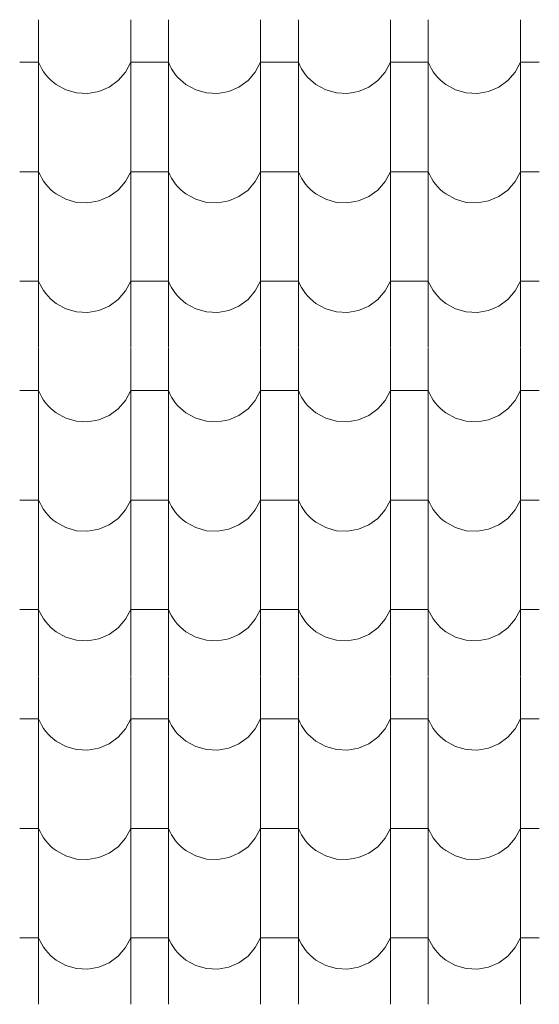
# Model space of a CAD drawing. Header units: millimetres. Extents: x -20699 to 32021, y -4298 to 11971.
# Tile 63 of 74: x -9425 to -8765, y 9107 to 10358. Entities that reach past the tile are written whole.
import ezdxf

# ---------------------------------------------------------------- set-up
doc = ezdxf.new("R2010")
doc.units = ezdxf.units.MM
doc.header["$MEASUREMENT"] = 0
doc.layers.add('A-A_1_Bourané_Výplně - Povrchové', color=7, linetype='Continuous')
doc.layers.add('A-A_1_Konstrukce - střechy a skořepiny', color=7, linetype='Continuous')

# ---------------------------------------------------------------- blocks, each defined once
blk = doc.blocks.new('*X1', base_point=(-21954.7, -8431.5))
at = {"layer": 'A-A_1_Bourané_Výplně - Povrchové', "color": 251, "linetype": 'Continuous', "lineweight": 20, "true_color": 0x6a6a6a}
for p, q in [((-9400.9, 10357.5), (-9400.9, 10219)), ((-9283.9, 10357.5), (-9283.9, 10219)), ((-9235.9, 10357.5), (-9235.9, 10219)), ((-9118.9, 10357.5), (-9118.9, 10219)), ((-9070.9, 10357.5), (-9070.9, 10219)), ((-8953.9, 10357.5), (-8953.9, 10219)), ((-8905.9, 10357.5), (-8905.9, 10219)), ((-8788.9, 10357.5), (-8788.9, 10219)), ((-9400.9, 10303.5), (-9424.9, 10303.5)), ((-9400.9, 10303.5), (-9399, 10299.3)), ((-9399, 10299.3), (-9396.9, 10295.3)), ((-9396.9, 10295.3), (-9394.5, 10291.4)), ((-9290.6, 10291), (-9283.9, 10303.5)), ((-9259.9, 10303.5), (-9283.9, 10303.5)), ((-9235.9, 10303.5), (-9259.9, 10303.5)), ((-9235.9, 10303.5), (-9234, 10299.3)), ((-9234, 10299.3), (-9231.9, 10295.3)), ((-9231.9, 10295.3), (-9229.5, 10291.4)), ((-9125.6, 10291), (-9118.9, 10303.5)), ((-9094.9, 10303.5), (-9118.9, 10303.5)), ((-9070.9, 10303.5), (-9094.9, 10303.5)), ((-9070.9, 10303.5), (-9069, 10299.3)), ((-9069, 10299.3), (-9066.9, 10295.3)), ((-9066.9, 10295.3), (-9064.5, 10291.4)), ((-8960.6, 10291), (-8953.9, 10303.5)), ((-8929.9, 10303.5), (-8953.9, 10303.5)), ((-8905.9, 10303.5), (-8929.9, 10303.5)), ((-8905.9, 10303.5), (-8904, 10299.3)), ((-8904, 10299.3), (-8901.9, 10295.3)), ((-8901.9, 10295.3), (-8899.5, 10291.4)), ((-8795.6, 10291), (-8788.9, 10303.5)), ((-8764.9, 10303.5), (-8788.9, 10303.5)), ((-9394.5, 10291.4), (-9391.8, 10287.7)), ((-9391.8, 10287.7), (-9388.9, 10284.3)), ((-9388.9, 10284.3), (-9385.7, 10281)), ((-9385.7, 10281), (-9382.3, 10278)), ((-9311.4, 10271.9), (-9299.9, 10280.2)), ((-9299.9, 10280.2), (-9290.6, 10291)), ((-9229.5, 10291.4), (-9226.8, 10287.7)), ((-9226.8, 10287.7), (-9223.9, 10284.3)), ((-9223.9, 10284.3), (-9220.7, 10281)), ((-9220.7, 10281), (-9217.3, 10278)), ((-9146.4, 10271.9), (-9134.9, 10280.2)), ((-9134.9, 10280.2), (-9125.6, 10291)), ((-9064.5, 10291.4), (-9061.8, 10287.7)), ((-9061.8, 10287.7), (-9058.9, 10284.3)), ((-9058.9, 10284.3), (-9055.7, 10281)), ((-9055.7, 10281), (-9052.3, 10278)), ((-8981.4, 10271.9), (-8969.9, 10280.2)), ((-8969.9, 10280.2), (-8960.6, 10291)), ((-8899.5, 10291.4), (-8896.8, 10287.7)), ((-8896.8, 10287.7), (-8893.9, 10284.3)), ((-8893.9, 10284.3), (-8890.7, 10281)), ((-8890.7, 10281), (-8887.3, 10278)), ((-8816.4, 10271.9), (-8804.9, 10280.2)), ((-8804.9, 10280.2), (-8795.6, 10291)), ((-9382.3, 10278), (-9378.7, 10275.2)), ((-9378.7, 10275.2), (-9366.2, 10268.4)), ((-9366.2, 10268.4), (-9352.6, 10264.5)), ((-9324.4, 10266.3), (-9311.4, 10271.9)), ((-9217.3, 10278), (-9213.7, 10275.2)), ((-9213.7, 10275.2), (-9201.2, 10268.4)), ((-9201.2, 10268.4), (-9187.6, 10264.5)), ((-9159.4, 10266.3), (-9146.4, 10271.9)), ((-9052.3, 10278), (-9048.7, 10275.2)), ((-9048.7, 10275.2), (-9036.2, 10268.4)), ((-9036.2, 10268.4), (-9022.6, 10264.5)), ((-8994.4, 10266.3), (-8981.4, 10271.9)), ((-8887.3, 10278), (-8883.7, 10275.2)), ((-8883.7, 10275.2), (-8871.2, 10268.4)), ((-8871.2, 10268.4), (-8857.6, 10264.5)), ((-8829.4, 10266.3), (-8816.4, 10271.9)), ((-9352.6, 10264.5), (-9338.4, 10263.8)), ((-9338.4, 10263.8), (-9324.4, 10266.3)), ((-9187.6, 10264.5), (-9173.4, 10263.8)), ((-9173.4, 10263.8), (-9159.4, 10266.3)), ((-9022.6, 10264.5), (-9008.4, 10263.8)), ((-9008.4, 10263.8), (-8994.4, 10266.3)), ((-8857.6, 10264.5), (-8843.4, 10263.8)), ((-8843.4, 10263.8), (-8829.4, 10266.3)), ((-9400.9, 10218.5), (-9400.9, 10080)), ((-9283.9, 10218.5), (-9283.9, 10080)), ((-9235.9, 10218.5), (-9235.9, 10080)), ((-9118.9, 10218.5), (-9118.9, 10080)), ((-9070.9, 10218.5), (-9070.9, 10080)), ((-8953.9, 10218.5), (-8953.9, 10080)), ((-8905.9, 10218.5), (-8905.9, 10080)), ((-8788.9, 10218.5), (-8788.9, 10080)), ((-9400.9, 10164.5), (-9424.9, 10164.5)), ((-9400.9, 10164.5), (-9399, 10160.3)), ((-9399, 10160.3), (-9396.9, 10156.3)), ((-9396.9, 10156.3), (-9394.5, 10152.4)), ((-9290.6, 10152), (-9283.9, 10164.5)), ((-9259.9, 10164.5), (-9283.9, 10164.5)), ((-9235.9, 10164.5), (-9259.9, 10164.5)), ((-9235.9, 10164.5), (-9234, 10160.3)), ((-9234, 10160.3), (-9231.9, 10156.3)), ((-9231.9, 10156.3), (-9229.5, 10152.4)), ((-9125.6, 10152), (-9118.9, 10164.5)), ((-9094.9, 10164.5), (-9118.9, 10164.5)), ((-9070.9, 10164.5), (-9094.9, 10164.5)), ((-9070.9, 10164.5), (-9069, 10160.3)), ((-9069, 10160.3), (-9066.9, 10156.3)), ((-9066.9, 10156.3), (-9064.5, 10152.4)), ((-8960.6, 10152), (-8953.9, 10164.5)), ((-8929.9, 10164.5), (-8953.9, 10164.5)), ((-8905.9, 10164.5), (-8929.9, 10164.5)), ((-8905.9, 10164.5), (-8904, 10160.3)), ((-8904, 10160.3), (-8901.9, 10156.3)), ((-8901.9, 10156.3), (-8899.5, 10152.4)), ((-8795.6, 10152), (-8788.9, 10164.5)), ((-8764.9, 10164.5), (-8788.9, 10164.5)), ((-9394.5, 10152.4), (-9391.8, 10148.7)), ((-9391.8, 10148.7), (-9388.9, 10145.3)), ((-9388.9, 10145.3), (-9385.7, 10142)), ((-9385.7, 10142), (-9382.3, 10139)), ((-9299.9, 10141.2), (-9290.6, 10152)), ((-9229.5, 10152.4), (-9226.8, 10148.7)), ((-9226.8, 10148.7), (-9223.9, 10145.3)), ((-9223.9, 10145.3), (-9220.7, 10142)), ((-9220.7, 10142), (-9217.3, 10139)), ((-9134.9, 10141.2), (-9125.6, 10152)), ((-9064.5, 10152.4), (-9061.8, 10148.7)), ((-9061.8, 10148.7), (-9058.9, 10145.3)), ((-9058.9, 10145.3), (-9055.7, 10142)), ((-9055.7, 10142), (-9052.3, 10139)), ((-8969.9, 10141.2), (-8960.6, 10152)), ((-8899.5, 10152.4), (-8896.8, 10148.7)), ((-8896.8, 10148.7), (-8893.9, 10145.3)), ((-8893.9, 10145.3), (-8890.7, 10142)), ((-8890.7, 10142), (-8887.3, 10139)), ((-8804.9, 10141.2), (-8795.6, 10152)), ((-9382.3, 10139), (-9378.7, 10136.2)), ((-9378.7, 10136.2), (-9366.2, 10129.4)), ((-9366.2, 10129.4), (-9352.6, 10125.5)), ((-9324.4, 10127.3), (-9311.4, 10132.9)), ((-9311.4, 10132.9), (-9299.9, 10141.2)), ((-9217.3, 10139), (-9213.7, 10136.2)), ((-9213.7, 10136.2), (-9201.2, 10129.4)), ((-9201.2, 10129.4), (-9187.6, 10125.5)), ((-9159.4, 10127.3), (-9146.4, 10132.9)), ((-9146.4, 10132.9), (-9134.9, 10141.2)), ((-9052.3, 10139), (-9048.7, 10136.2)), ((-9048.7, 10136.2), (-9036.2, 10129.4)), ((-9036.2, 10129.4), (-9022.6, 10125.5)), ((-8994.4, 10127.3), (-8981.4, 10132.9)), ((-8981.4, 10132.9), (-8969.9, 10141.2)), ((-8887.3, 10139), (-8883.7, 10136.2)), ((-8883.7, 10136.2), (-8871.2, 10129.4)), ((-8871.2, 10129.4), (-8857.6, 10125.5)), ((-8829.4, 10127.3), (-8816.4, 10132.9)), ((-8816.4, 10132.9), (-8804.9, 10141.2)), ((-9352.6, 10125.5), (-9338.4, 10124.8)), ((-9338.4, 10124.8), (-9324.4, 10127.3)), ((-9187.6, 10125.5), (-9173.4, 10124.8)), ((-9173.4, 10124.8), (-9159.4, 10127.3)), ((-9022.6, 10125.5), (-9008.4, 10124.8)), ((-9008.4, 10124.8), (-8994.4, 10127.3)), ((-8857.6, 10125.5), (-8843.4, 10124.8)), ((-8843.4, 10124.8), (-8829.4, 10127.3)), ((-9400.9, 10079.5), (-9400.9, 9941)), ((-9283.9, 10079.5), (-9283.9, 9941)), ((-9235.9, 10079.5), (-9235.9, 9941)), ((-9118.9, 10079.5), (-9118.9, 9941)), ((-9070.9, 10079.5), (-9070.9, 9941)), ((-8953.9, 10079.5), (-8953.9, 9941)), ((-8905.9, 10079.5), (-8905.9, 9941)), ((-8788.9, 10079.5), (-8788.9, 9941)), ((-9400.9, 10025.5), (-9424.9, 10025.5)), ((-9400.9, 10025.5), (-9399, 10021.3)), ((-9399, 10021.3), (-9396.9, 10017.3)), ((-9396.9, 10017.3), (-9394.5, 10013.4)), ((-9290.6, 10013), (-9283.9, 10025.5)), ((-9259.9, 10025.5), (-9283.9, 10025.5)), ((-9235.9, 10025.5), (-9259.9, 10025.5)), ((-9235.9, 10025.5), (-9234, 10021.3)), ((-9234, 10021.3), (-9231.9, 10017.3)), ((-9231.9, 10017.3), (-9229.5, 10013.4)), ((-9125.6, 10013), (-9118.9, 10025.5)), ((-9094.9, 10025.5), (-9118.9, 10025.5)), ((-9070.9, 10025.5), (-9094.9, 10025.5)), ((-9070.9, 10025.5), (-9069, 10021.3)), ((-9069, 10021.3), (-9066.9, 10017.3)), ((-9066.9, 10017.3), (-9064.5, 10013.4)), ((-8960.6, 10013), (-8953.9, 10025.5)), ((-8929.9, 10025.5), (-8953.9, 10025.5)), ((-8905.9, 10025.5), (-8929.9, 10025.5)), ((-8905.9, 10025.5), (-8904, 10021.3)), ((-8904, 10021.3), (-8901.9, 10017.3)), ((-8901.9, 10017.3), (-8899.5, 10013.4)), ((-8795.6, 10013), (-8788.9, 10025.5)), ((-8764.9, 10025.5), (-8788.9, 10025.5)), ((-9394.5, 10013.4), (-9391.8, 10009.7)), ((-9391.8, 10009.7), (-9388.9, 10006.3)), ((-9388.9, 10006.3), (-9385.7, 10003)), ((-9299.9, 10002.2), (-9290.6, 10013)), ((-9229.5, 10013.4), (-9226.8, 10009.7)), ((-9226.8, 10009.7), (-9223.9, 10006.3)), ((-9223.9, 10006.3), (-9220.7, 10003)), ((-9134.9, 10002.2), (-9125.6, 10013)), ((-9064.5, 10013.4), (-9061.8, 10009.7)), ((-9061.8, 10009.7), (-9058.9, 10006.3)), ((-9058.9, 10006.3), (-9055.7, 10003)), ((-8969.9, 10002.2), (-8960.6, 10013)), ((-8899.5, 10013.4), (-8896.8, 10009.7)), ((-8896.8, 10009.7), (-8893.9, 10006.3)), ((-8893.9, 10006.3), (-8890.7, 10003)), ((-8804.9, 10002.2), (-8795.6, 10013)), ((-9385.7, 10003), (-9382.3, 10000)), ((-9382.3, 10000), (-9378.7, 9997.2)), ((-9378.7, 9997.2), (-9366.2, 9990.4)), ((-9324.4, 9988.3), (-9311.4, 9993.9)), ((-9311.4, 9993.9), (-9299.9, 10002.2)), ((-9220.7, 10003), (-9217.3, 10000)), ((-9217.3, 10000), (-9213.7, 9997.2)), ((-9213.7, 9997.2), (-9201.2, 9990.4)), ((-9159.4, 9988.3), (-9146.4, 9993.9)), ((-9146.4, 9993.9), (-9134.9, 10002.2)), ((-9055.7, 10003), (-9052.3, 10000)), ((-9052.3, 10000), (-9048.7, 9997.2)), ((-9048.7, 9997.2), (-9036.2, 9990.4)), ((-8994.4, 9988.3), (-8981.4, 9993.9)), ((-8981.4, 9993.9), (-8969.9, 10002.2)), ((-8890.7, 10003), (-8887.3, 10000)), ((-8887.3, 10000), (-8883.7, 9997.2)), ((-8883.7, 9997.2), (-8871.2, 9990.4)), ((-8829.4, 9988.3), (-8816.4, 9993.9)), ((-8816.4, 9993.9), (-8804.9, 10002.2)), ((-9366.2, 9990.4), (-9352.6, 9986.5)), ((-9352.6, 9986.5), (-9338.4, 9985.8)), ((-9338.4, 9985.8), (-9324.4, 9988.3)), ((-9201.2, 9990.4), (-9187.6, 9986.5)), ((-9187.6, 9986.5), (-9173.4, 9985.8)), ((-9173.4, 9985.8), (-9159.4, 9988.3)), ((-9036.2, 9990.4), (-9022.6, 9986.5)), ((-9022.6, 9986.5), (-9008.4, 9985.8)), ((-9008.4, 9985.8), (-8994.4, 9988.3)), ((-8871.2, 9990.4), (-8857.6, 9986.5)), ((-8857.6, 9986.5), (-8843.4, 9985.8)), ((-8843.4, 9985.8), (-8829.4, 9988.3)), ((-9400.9, 9940.5), (-9400.9, 9802)), ((-9283.9, 9940.5), (-9283.9, 9802)), ((-9235.9, 9940.5), (-9235.9, 9802)), ((-9118.9, 9940.5), (-9118.9, 9802)), ((-9070.9, 9940.5), (-9070.9, 9802)), ((-8953.9, 9940.5), (-8953.9, 9802)), ((-8905.9, 9940.5), (-8905.9, 9802)), ((-8788.9, 9940.5), (-8788.9, 9802)), ((-9400.9, 9886.5), (-9424.9, 9886.5)), ((-9400.9, 9886.5), (-9399, 9882.3)), ((-9399, 9882.3), (-9396.9, 9878.3)), ((-9290.6, 9874), (-9283.9, 9886.5)), ((-9259.9, 9886.5), (-9283.9, 9886.5)), ((-9235.9, 9886.5), (-9259.9, 9886.5)), ((-9235.9, 9886.5), (-9234, 9882.3)), ((-9234, 9882.3), (-9231.9, 9878.3)), ((-9125.6, 9874), (-9118.9, 9886.5)), ((-9094.9, 9886.5), (-9118.9, 9886.5)), ((-9070.9, 9886.5), (-9094.9, 9886.5)), ((-9070.9, 9886.5), (-9069, 9882.3)), ((-9069, 9882.3), (-9066.9, 9878.3)), ((-8960.6, 9874), (-8953.9, 9886.5)), ((-8929.9, 9886.5), (-8953.9, 9886.5)), ((-8905.9, 9886.5), (-8929.9, 9886.5)), ((-8905.9, 9886.5), (-8904, 9882.3)), ((-8904, 9882.3), (-8901.9, 9878.3)), ((-8795.6, 9874), (-8788.9, 9886.5)), ((-8764.9, 9886.5), (-8788.9, 9886.5)), ((-9396.9, 9878.3), (-9394.5, 9874.4)), ((-9394.5, 9874.4), (-9391.8, 9870.7)), ((-9391.8, 9870.7), (-9388.9, 9867.3)), ((-9388.9, 9867.3), (-9385.7, 9864)), ((-9299.9, 9863.2), (-9290.6, 9874)), ((-9231.9, 9878.3), (-9229.5, 9874.4)), ((-9229.5, 9874.4), (-9226.8, 9870.7)), ((-9226.8, 9870.7), (-9223.9, 9867.3)), ((-9223.9, 9867.3), (-9220.7, 9864)), ((-9134.9, 9863.2), (-9125.6, 9874)), ((-9066.9, 9878.3), (-9064.5, 9874.4)), ((-9064.5, 9874.4), (-9061.8, 9870.7)), ((-9061.8, 9870.7), (-9058.9, 9867.3)), ((-9058.9, 9867.3), (-9055.7, 9864)), ((-8969.9, 9863.2), (-8960.6, 9874)), ((-8901.9, 9878.3), (-8899.5, 9874.4)), ((-8899.5, 9874.4), (-8896.8, 9870.7)), ((-8896.8, 9870.7), (-8893.9, 9867.3)), ((-8893.9, 9867.3), (-8890.7, 9864)), ((-8804.9, 9863.2), (-8795.6, 9874)), ((-9385.7, 9864), (-9382.3, 9861)), ((-9382.3, 9861), (-9378.7, 9858.2)), ((-9378.7, 9858.2), (-9366.2, 9851.4)), ((-9324.4, 9849.3), (-9311.4, 9854.9)), ((-9311.4, 9854.9), (-9299.9, 9863.2)), ((-9220.7, 9864), (-9217.3, 9861)), ((-9217.3, 9861), (-9213.7, 9858.2)), ((-9213.7, 9858.2), (-9201.2, 9851.4)), ((-9159.4, 9849.3), (-9146.4, 9854.9)), ((-9146.4, 9854.9), (-9134.9, 9863.2)), ((-9055.7, 9864), (-9052.3, 9861)), ((-9052.3, 9861), (-9048.7, 9858.2)), ((-9048.7, 9858.2), (-9036.2, 9851.4)), ((-8994.4, 9849.3), (-8981.4, 9854.9)), ((-8981.4, 9854.9), (-8969.9, 9863.2)), ((-8890.7, 9864), (-8887.3, 9861)), ((-8887.3, 9861), (-8883.7, 9858.2)), ((-8883.7, 9858.2), (-8871.2, 9851.4)), ((-8829.4, 9849.3), (-8816.4, 9854.9)), ((-8816.4, 9854.9), (-8804.9, 9863.2)), ((-9366.2, 9851.4), (-9352.6, 9847.5)), ((-9352.6, 9847.5), (-9338.4, 9846.8)), ((-9338.4, 9846.8), (-9324.4, 9849.3)), ((-9201.2, 9851.4), (-9187.6, 9847.5)), ((-9187.6, 9847.5), (-9173.4, 9846.8)), ((-9173.4, 9846.8), (-9159.4, 9849.3)), ((-9036.2, 9851.4), (-9022.6, 9847.5)), ((-9022.6, 9847.5), (-9008.4, 9846.8)), ((-9008.4, 9846.8), (-8994.4, 9849.3)), ((-8871.2, 9851.4), (-8857.6, 9847.5)), ((-8857.6, 9847.5), (-8843.4, 9846.8)), ((-8843.4, 9846.8), (-8829.4, 9849.3)), ((-9400.9, 9801.5), (-9400.9, 9663)), ((-9283.9, 9801.5), (-9283.9, 9663)), ((-9235.9, 9801.5), (-9235.9, 9663)), ((-9118.9, 9801.5), (-9118.9, 9663)), ((-9070.9, 9801.5), (-9070.9, 9663)), ((-8953.9, 9801.5), (-8953.9, 9663)), ((-8905.9, 9801.5), (-8905.9, 9663)), ((-8788.9, 9801.5), (-8788.9, 9663)), ((-9400.9, 9747.5), (-9424.9, 9747.5)), ((-9400.9, 9747.5), (-9399, 9743.3)), ((-9399, 9743.3), (-9396.9, 9739.3)), ((-9290.6, 9735), (-9283.9, 9747.5)), ((-9259.9, 9747.5), (-9283.9, 9747.5)), ((-9235.9, 9747.5), (-9259.9, 9747.5)), ((-9235.9, 9747.5), (-9234, 9743.3)), ((-9234, 9743.3), (-9231.9, 9739.3)), ((-9125.6, 9735), (-9118.9, 9747.5)), ((-9094.9, 9747.5), (-9118.9, 9747.5)), ((-9070.9, 9747.5), (-9094.9, 9747.5)), ((-9070.9, 9747.5), (-9069, 9743.3)), ((-9069, 9743.3), (-9066.9, 9739.3)), ((-8960.6, 9735), (-8953.9, 9747.5)), ((-8929.9, 9747.5), (-8953.9, 9747.5)), ((-8905.9, 9747.5), (-8929.9, 9747.5)), ((-8905.9, 9747.5), (-8904, 9743.3)), ((-8904, 9743.3), (-8901.9, 9739.3)), ((-8795.6, 9735), (-8788.9, 9747.5)), ((-8764.9, 9747.5), (-8788.9, 9747.5)), ((-9396.9, 9739.3), (-9394.5, 9735.4)), ((-9394.5, 9735.4), (-9391.8, 9731.7)), ((-9391.8, 9731.7), (-9388.9, 9728.3)), ((-9299.9, 9724.2), (-9290.6, 9735)), ((-9231.9, 9739.3), (-9229.5, 9735.4)), ((-9229.5, 9735.4), (-9226.8, 9731.7)), ((-9226.8, 9731.7), (-9223.9, 9728.3)), ((-9134.9, 9724.2), (-9125.6, 9735)), ((-9066.9, 9739.3), (-9064.5, 9735.4)), ((-9064.5, 9735.4), (-9061.8, 9731.7)), ((-9061.8, 9731.7), (-9058.9, 9728.3)), ((-8969.9, 9724.2), (-8960.6, 9735)), ((-8901.9, 9739.3), (-8899.5, 9735.4)), ((-8899.5, 9735.4), (-8896.8, 9731.7)), ((-8896.8, 9731.7), (-8893.9, 9728.3)), ((-8804.9, 9724.2), (-8795.6, 9735)), ((-9388.9, 9728.3), (-9385.7, 9725)), ((-9385.7, 9725), (-9382.3, 9722)), ((-9382.3, 9722), (-9378.7, 9719.2)), ((-9378.7, 9719.2), (-9366.2, 9712.4)), ((-9311.4, 9715.9), (-9299.9, 9724.2)), ((-9223.9, 9728.3), (-9220.7, 9725)), ((-9220.7, 9725), (-9217.3, 9722)), ((-9217.3, 9722), (-9213.7, 9719.2)), ((-9213.7, 9719.2), (-9201.2, 9712.4)), ((-9146.4, 9715.9), (-9134.9, 9724.2)), ((-9058.9, 9728.3), (-9055.7, 9725)), ((-9055.7, 9725), (-9052.3, 9722)), ((-9052.3, 9722), (-9048.7, 9719.2)), ((-9048.7, 9719.2), (-9036.2, 9712.4)), ((-8981.4, 9715.9), (-8969.9, 9724.2)), ((-8893.9, 9728.3), (-8890.7, 9725)), ((-8890.7, 9725), (-8887.3, 9722)), ((-8887.3, 9722), (-8883.7, 9719.2)), ((-8883.7, 9719.2), (-8871.2, 9712.4)), ((-8816.4, 9715.9), (-8804.9, 9724.2)), ((-9366.2, 9712.4), (-9352.6, 9708.5)), ((-9352.6, 9708.5), (-9338.4, 9707.8)), ((-9338.4, 9707.8), (-9324.4, 9710.3)), ((-9324.4, 9710.3), (-9311.4, 9715.9)), ((-9201.2, 9712.4), (-9187.6, 9708.5)), ((-9187.6, 9708.5), (-9173.4, 9707.8)), ((-9173.4, 9707.8), (-9159.4, 9710.3)), ((-9159.4, 9710.3), (-9146.4, 9715.9)), ((-9036.2, 9712.4), (-9022.6, 9708.5)), ((-9022.6, 9708.5), (-9008.4, 9707.8)), ((-9008.4, 9707.8), (-8994.4, 9710.3)), ((-8994.4, 9710.3), (-8981.4, 9715.9)), ((-8871.2, 9712.4), (-8857.6, 9708.5)), ((-8857.6, 9708.5), (-8843.4, 9707.8)), ((-8843.4, 9707.8), (-8829.4, 9710.3)), ((-8829.4, 9710.3), (-8816.4, 9715.9)), ((-9400.9, 9662.5), (-9400.9, 9524)), ((-9283.9, 9662.5), (-9283.9, 9524)), ((-9235.9, 9662.5), (-9235.9, 9524)), ((-9118.9, 9662.5), (-9118.9, 9524)), ((-9070.9, 9662.5), (-9070.9, 9524)), ((-8953.9, 9662.5), (-8953.9, 9524)), ((-8905.9, 9662.5), (-8905.9, 9524)), ((-8788.9, 9662.5), (-8788.9, 9524)), ((-9400.9, 9608.5), (-9424.9, 9608.5)), ((-9400.9, 9608.5), (-9399, 9604.3)), ((-9399, 9604.3), (-9396.9, 9600.3)), ((-9290.6, 9596), (-9283.9, 9608.5)), ((-9259.9, 9608.5), (-9283.9, 9608.5)), ((-9235.9, 9608.5), (-9259.9, 9608.5)), ((-9235.9, 9608.5), (-9234, 9604.3)), ((-9234, 9604.3), (-9231.9, 9600.3)), ((-9125.6, 9596), (-9118.9, 9608.5)), ((-9094.9, 9608.5), (-9118.9, 9608.5)), ((-9070.9, 9608.5), (-9094.9, 9608.5)), ((-9070.9, 9608.5), (-9069, 9604.3)), ((-9069, 9604.3), (-9066.9, 9600.3)), ((-8960.6, 9596), (-8953.9, 9608.5)), ((-8929.9, 9608.5), (-8953.9, 9608.5)), ((-8905.9, 9608.5), (-8929.9, 9608.5)), ((-8905.9, 9608.5), (-8904, 9604.3)), ((-8904, 9604.3), (-8901.9, 9600.3)), ((-8795.6, 9596), (-8788.9, 9608.5)), ((-8764.9, 9608.5), (-8788.9, 9608.5)), ((-9396.9, 9600.3), (-9394.5, 9596.4)), ((-9394.5, 9596.4), (-9391.8, 9592.7)), ((-9391.8, 9592.7), (-9388.9, 9589.3)), ((-9299.9, 9585.2), (-9290.6, 9596)), ((-9231.9, 9600.3), (-9229.5, 9596.4)), ((-9229.5, 9596.4), (-9226.8, 9592.7)), ((-9226.8, 9592.7), (-9223.9, 9589.3)), ((-9134.9, 9585.2), (-9125.6, 9596)), ((-9066.9, 9600.3), (-9064.5, 9596.4)), ((-9064.5, 9596.4), (-9061.8, 9592.7)), ((-9061.8, 9592.7), (-9058.9, 9589.3)), ((-8969.9, 9585.2), (-8960.6, 9596)), ((-8901.9, 9600.3), (-8899.5, 9596.4)), ((-8899.5, 9596.4), (-8896.8, 9592.7)), ((-8896.8, 9592.7), (-8893.9, 9589.3)), ((-8804.9, 9585.2), (-8795.6, 9596)), ((-9388.9, 9589.3), (-9385.7, 9586)), ((-9385.7, 9586), (-9382.3, 9583)), ((-9382.3, 9583), (-9378.7, 9580.2)), ((-9378.7, 9580.2), (-9366.2, 9573.4)), ((-9311.4, 9576.9), (-9299.9, 9585.2)), ((-9223.9, 9589.3), (-9220.7, 9586)), ((-9220.7, 9586), (-9217.3, 9583)), ((-9217.3, 9583), (-9213.7, 9580.2)), ((-9213.7, 9580.2), (-9201.2, 9573.4)), ((-9146.4, 9576.9), (-9134.9, 9585.2)), ((-9058.9, 9589.3), (-9055.7, 9586)), ((-9055.7, 9586), (-9052.3, 9583)), ((-9052.3, 9583), (-9048.7, 9580.2)), ((-9048.7, 9580.2), (-9036.2, 9573.4)), ((-8981.4, 9576.9), (-8969.9, 9585.2)), ((-8893.9, 9589.3), (-8890.7, 9586)), ((-8890.7, 9586), (-8887.3, 9583)), ((-8887.3, 9583), (-8883.7, 9580.2)), ((-8883.7, 9580.2), (-8871.2, 9573.4)), ((-8816.4, 9576.9), (-8804.9, 9585.2)), ((-9366.2, 9573.4), (-9352.6, 9569.5)), ((-9352.6, 9569.5), (-9338.4, 9568.8)), ((-9338.4, 9568.8), (-9324.4, 9571.3)), ((-9324.4, 9571.3), (-9311.4, 9576.9)), ((-9201.2, 9573.4), (-9187.6, 9569.5)), ((-9187.6, 9569.5), (-9173.4, 9568.8)), ((-9173.4, 9568.8), (-9159.4, 9571.3)), ((-9159.4, 9571.3), (-9146.4, 9576.9)), ((-9036.2, 9573.4), (-9022.6, 9569.5)), ((-9022.6, 9569.5), (-9008.4, 9568.8)), ((-9008.4, 9568.8), (-8994.4, 9571.3)), ((-8994.4, 9571.3), (-8981.4, 9576.9)), ((-8871.2, 9573.4), (-8857.6, 9569.5)), ((-8857.6, 9569.5), (-8843.4, 9568.8)), ((-8843.4, 9568.8), (-8829.4, 9571.3)), ((-8829.4, 9571.3), (-8816.4, 9576.9)), ((-9400.9, 9523.5), (-9400.9, 9385)), ((-9283.9, 9523.5), (-9283.9, 9385)), ((-9235.9, 9523.5), (-9235.9, 9385)), ((-9118.9, 9523.5), (-9118.9, 9385)), ((-9070.9, 9523.5), (-9070.9, 9385)), ((-8953.9, 9523.5), (-8953.9, 9385)), ((-8905.9, 9523.5), (-8905.9, 9385)), ((-8788.9, 9523.5), (-8788.9, 9385)), ((-9400.9, 9469.5), (-9424.9, 9469.5)), ((-9400.9, 9469.5), (-9399, 9465.3)), ((-9290.6, 9457), (-9283.9, 9469.5)), ((-9259.9, 9469.5), (-9283.9, 9469.5)), ((-9235.9, 9469.5), (-9259.9, 9469.5)), ((-9235.9, 9469.5), (-9234, 9465.3)), ((-9125.6, 9457), (-9118.9, 9469.5)), ((-9094.9, 9469.5), (-9118.9, 9469.5)), ((-9070.9, 9469.5), (-9094.9, 9469.5)), ((-9070.9, 9469.5), (-9069, 9465.3)), ((-8960.6, 9457), (-8953.9, 9469.5)), ((-8929.9, 9469.5), (-8953.9, 9469.5)), ((-8905.9, 9469.5), (-8929.9, 9469.5)), ((-8905.9, 9469.5), (-8904, 9465.3)), ((-8795.6, 9457), (-8788.9, 9469.5)), ((-8764.9, 9469.5), (-8788.9, 9469.5)), ((-9399, 9465.3), (-9396.9, 9461.3)), ((-9396.9, 9461.3), (-9394.5, 9457.4)), ((-9394.5, 9457.4), (-9391.8, 9453.7)), ((-9299.9, 9446.2), (-9290.6, 9457)), ((-9234, 9465.3), (-9231.9, 9461.3)), ((-9231.9, 9461.3), (-9229.5, 9457.4)), ((-9229.5, 9457.4), (-9226.8, 9453.7)), ((-9134.9, 9446.2), (-9125.6, 9457)), ((-9069, 9465.3), (-9066.9, 9461.3)), ((-9066.9, 9461.3), (-9064.5, 9457.4)), ((-9064.5, 9457.4), (-9061.8, 9453.7)), ((-8969.9, 9446.2), (-8960.6, 9457)), ((-8904, 9465.3), (-8901.9, 9461.3)), ((-8901.9, 9461.3), (-8899.5, 9457.4)), ((-8899.5, 9457.4), (-8896.8, 9453.7)), ((-8804.9, 9446.2), (-8795.6, 9457)), ((-9391.8, 9453.7), (-9388.9, 9450.3)), ((-9388.9, 9450.3), (-9385.7, 9447)), ((-9385.7, 9447), (-9382.3, 9444)), ((-9382.3, 9444), (-9378.7, 9441.2)), ((-9311.4, 9437.9), (-9299.9, 9446.2)), ((-9226.8, 9453.7), (-9223.9, 9450.3)), ((-9223.9, 9450.3), (-9220.7, 9447)), ((-9220.7, 9447), (-9217.3, 9444)), ((-9217.3, 9444), (-9213.7, 9441.2)), ((-9146.4, 9437.9), (-9134.9, 9446.2)), ((-9061.8, 9453.7), (-9058.9, 9450.3)), ((-9058.9, 9450.3), (-9055.7, 9447)), ((-9055.7, 9447), (-9052.3, 9444)), ((-9052.3, 9444), (-9048.7, 9441.2)), ((-8981.4, 9437.9), (-8969.9, 9446.2)), ((-8896.8, 9453.7), (-8893.9, 9450.3)), ((-8893.9, 9450.3), (-8890.7, 9447)), ((-8890.7, 9447), (-8887.3, 9444)), ((-8887.3, 9444), (-8883.7, 9441.2)), ((-8816.4, 9437.9), (-8804.9, 9446.2)), ((-9378.7, 9441.2), (-9366.2, 9434.4)), ((-9366.2, 9434.4), (-9352.6, 9430.5)), ((-9352.6, 9430.5), (-9338.4, 9429.8)), ((-9338.4, 9429.8), (-9324.4, 9432.3)), ((-9324.4, 9432.3), (-9311.4, 9437.9)), ((-9213.7, 9441.2), (-9201.2, 9434.4)), ((-9201.2, 9434.4), (-9187.6, 9430.5)), ((-9187.6, 9430.5), (-9173.4, 9429.8)), ((-9173.4, 9429.8), (-9159.4, 9432.3)), ((-9159.4, 9432.3), (-9146.4, 9437.9)), ((-9048.7, 9441.2), (-9036.2, 9434.4)), ((-9036.2, 9434.4), (-9022.6, 9430.5)), ((-9022.6, 9430.5), (-9008.4, 9429.8)), ((-9008.4, 9429.8), (-8994.4, 9432.3)), ((-8994.4, 9432.3), (-8981.4, 9437.9)), ((-8883.7, 9441.2), (-8871.2, 9434.4)), ((-8871.2, 9434.4), (-8857.6, 9430.5)), ((-8857.6, 9430.5), (-8843.4, 9429.8)), ((-8843.4, 9429.8), (-8829.4, 9432.3)), ((-8829.4, 9432.3), (-8816.4, 9437.9)), ((-9400.9, 9384.5), (-9400.9, 9246)), ((-9283.9, 9384.5), (-9283.9, 9246)), ((-9235.9, 9384.5), (-9235.9, 9246)), ((-9118.9, 9384.5), (-9118.9, 9246)), ((-9070.9, 9384.5), (-9070.9, 9246)), ((-8953.9, 9384.5), (-8953.9, 9246)), ((-8905.9, 9384.5), (-8905.9, 9246)), ((-8788.9, 9384.5), (-8788.9, 9246)), ((-9400.9, 9330.5), (-9424.9, 9330.5)), ((-9400.9, 9330.5), (-9399, 9326.3)), ((-9290.6, 9318), (-9283.9, 9330.5)), ((-9259.9, 9330.5), (-9283.9, 9330.5)), ((-9235.9, 9330.5), (-9259.9, 9330.5)), ((-9235.9, 9330.5), (-9234, 9326.3)), ((-9125.6, 9318), (-9118.9, 9330.5)), ((-9094.9, 9330.5), (-9118.9, 9330.5)), ((-9070.9, 9330.5), (-9094.9, 9330.5)), ((-9070.9, 9330.5), (-9069, 9326.3)), ((-8960.6, 9318), (-8953.9, 9330.5)), ((-8929.9, 9330.5), (-8953.9, 9330.5)), ((-8905.9, 9330.5), (-8929.9, 9330.5)), ((-8905.9, 9330.5), (-8904, 9326.3)), ((-8795.6, 9318), (-8788.9, 9330.5)), ((-8764.9, 9330.5), (-8788.9, 9330.5)), ((-9399, 9326.3), (-9396.9, 9322.3)), ((-9396.9, 9322.3), (-9394.5, 9318.4)), ((-9394.5, 9318.4), (-9391.8, 9314.7)), ((-9299.9, 9307.2), (-9290.6, 9318)), ((-9234, 9326.3), (-9231.9, 9322.3)), ((-9231.9, 9322.3), (-9229.5, 9318.4)), ((-9229.5, 9318.4), (-9226.8, 9314.7)), ((-9134.9, 9307.2), (-9125.6, 9318)), ((-9069, 9326.3), (-9066.9, 9322.3)), ((-9066.9, 9322.3), (-9064.5, 9318.4)), ((-9064.5, 9318.4), (-9061.8, 9314.7)), ((-8969.9, 9307.2), (-8960.6, 9318)), ((-8904, 9326.3), (-8901.9, 9322.3)), ((-8901.9, 9322.3), (-8899.5, 9318.4)), ((-8899.5, 9318.4), (-8896.8, 9314.7)), ((-8804.9, 9307.2), (-8795.6, 9318)), ((-9391.8, 9314.7), (-9388.9, 9311.3)), ((-9388.9, 9311.3), (-9385.7, 9308)), ((-9385.7, 9308), (-9382.3, 9305)), ((-9382.3, 9305), (-9378.7, 9302.2)), ((-9311.4, 9298.9), (-9299.9, 9307.2)), ((-9226.8, 9314.7), (-9223.9, 9311.3)), ((-9223.9, 9311.3), (-9220.7, 9308)), ((-9220.7, 9308), (-9217.3, 9305)), ((-9217.3, 9305), (-9213.7, 9302.2)), ((-9146.4, 9298.9), (-9134.9, 9307.2)), ((-9061.8, 9314.7), (-9058.9, 9311.3)), ((-9058.9, 9311.3), (-9055.7, 9308)), ((-9055.7, 9308), (-9052.3, 9305)), ((-9052.3, 9305), (-9048.7, 9302.2)), ((-8981.4, 9298.9), (-8969.9, 9307.2)), ((-8896.8, 9314.7), (-8893.9, 9311.3)), ((-8893.9, 9311.3), (-8890.7, 9308)), ((-8890.7, 9308), (-8887.3, 9305)), ((-8887.3, 9305), (-8883.7, 9302.2)), ((-8816.4, 9298.9), (-8804.9, 9307.2)), ((-9378.7, 9302.2), (-9366.2, 9295.4)), ((-9366.2, 9295.4), (-9352.6, 9291.5)), ((-9352.6, 9291.5), (-9338.4, 9290.8)), ((-9338.4, 9290.8), (-9324.4, 9293.3)), ((-9324.4, 9293.3), (-9311.4, 9298.9)), ((-9213.7, 9302.2), (-9201.2, 9295.4)), ((-9201.2, 9295.4), (-9187.6, 9291.5)), ((-9187.6, 9291.5), (-9173.4, 9290.8)), ((-9173.4, 9290.8), (-9159.4, 9293.3)), ((-9159.4, 9293.3), (-9146.4, 9298.9)), ((-9048.7, 9302.2), (-9036.2, 9295.4)), ((-9036.2, 9295.4), (-9022.6, 9291.5)), ((-9022.6, 9291.5), (-9008.4, 9290.8)), ((-9008.4, 9290.8), (-8994.4, 9293.3)), ((-8994.4, 9293.3), (-8981.4, 9298.9)), ((-8883.7, 9302.2), (-8871.2, 9295.4)), ((-8871.2, 9295.4), (-8857.6, 9291.5)), ((-8857.6, 9291.5), (-8843.4, 9290.8)), ((-8843.4, 9290.8), (-8829.4, 9293.3)), ((-8829.4, 9293.3), (-8816.4, 9298.9)), ((-9400.9, 9245.5), (-9400.9, 9107)), ((-9283.9, 9245.5), (-9283.9, 9107)), ((-9235.9, 9245.5), (-9235.9, 9107)), ((-9118.9, 9245.5), (-9118.9, 9107)), ((-9070.9, 9245.5), (-9070.9, 9107)), ((-8953.9, 9245.5), (-8953.9, 9107)), ((-8905.9, 9245.5), (-8905.9, 9107)), ((-8788.9, 9245.5), (-8788.9, 9107)), ((-9400.9, 9191.5), (-9424.9, 9191.5)), ((-9400.9, 9191.5), (-9399, 9187.3)), ((-9290.6, 9179), (-9283.9, 9191.5)), ((-9259.9, 9191.5), (-9283.9, 9191.5)), ((-9235.9, 9191.5), (-9259.9, 9191.5)), ((-9235.9, 9191.5), (-9234, 9187.3)), ((-9125.6, 9179), (-9118.9, 9191.5)), ((-9094.9, 9191.5), (-9118.9, 9191.5)), ((-9070.9, 9191.5), (-9094.9, 9191.5)), ((-9070.9, 9191.5), (-9069, 9187.3)), ((-8960.6, 9179), (-8953.9, 9191.5)), ((-8929.9, 9191.5), (-8953.9, 9191.5)), ((-8905.9, 9191.5), (-8929.9, 9191.5)), ((-8905.9, 9191.5), (-8904, 9187.3)), ((-8795.6, 9179), (-8788.9, 9191.5)), ((-8764.9, 9191.5), (-8788.9, 9191.5)), ((-9399, 9187.3), (-9396.9, 9183.3)), ((-9396.9, 9183.3), (-9394.5, 9179.4)), ((-9394.5, 9179.4), (-9391.8, 9175.7)), ((-9299.9, 9168.2), (-9290.6, 9179)), ((-9234, 9187.3), (-9231.9, 9183.3)), ((-9231.9, 9183.3), (-9229.5, 9179.4)), ((-9229.5, 9179.4), (-9226.8, 9175.7)), ((-9134.9, 9168.2), (-9125.6, 9179)), ((-9069, 9187.3), (-9066.9, 9183.3)), ((-9066.9, 9183.3), (-9064.5, 9179.4)), ((-9064.5, 9179.4), (-9061.8, 9175.7)), ((-8969.9, 9168.2), (-8960.6, 9179)), ((-8904, 9187.3), (-8901.9, 9183.3)), ((-8901.9, 9183.3), (-8899.5, 9179.4)), ((-8899.5, 9179.4), (-8896.8, 9175.7)), ((-8804.9, 9168.2), (-8795.6, 9179)), ((-9391.8, 9175.7), (-9388.9, 9172.3)), ((-9388.9, 9172.3), (-9385.7, 9169)), ((-9385.7, 9169), (-9382.3, 9166)), ((-9311.4, 9159.9), (-9299.9, 9168.2)), ((-9226.8, 9175.7), (-9223.9, 9172.3)), ((-9223.9, 9172.3), (-9220.7, 9169)), ((-9220.7, 9169), (-9217.3, 9166)), ((-9146.4, 9159.9), (-9134.9, 9168.2)), ((-9061.8, 9175.7), (-9058.9, 9172.3)), ((-9058.9, 9172.3), (-9055.7, 9169)), ((-9055.7, 9169), (-9052.3, 9166)), ((-8981.4, 9159.9), (-8969.9, 9168.2)), ((-8896.8, 9175.7), (-8893.9, 9172.3)), ((-8893.9, 9172.3), (-8890.7, 9169)), ((-8890.7, 9169), (-8887.3, 9166)), ((-8816.4, 9159.9), (-8804.9, 9168.2)), ((-9382.3, 9166), (-9378.7, 9163.2)), ((-9378.7, 9163.2), (-9366.2, 9156.4)), ((-9366.2, 9156.4), (-9352.6, 9152.5)), ((-9338.4, 9151.8), (-9324.4, 9154.3)), ((-9324.4, 9154.3), (-9311.4, 9159.9)), ((-9217.3, 9166), (-9213.7, 9163.2)), ((-9213.7, 9163.2), (-9201.2, 9156.4)), ((-9201.2, 9156.4), (-9187.6, 9152.5)), ((-9173.4, 9151.8), (-9159.4, 9154.3)), ((-9159.4, 9154.3), (-9146.4, 9159.9)), ((-9052.3, 9166), (-9048.7, 9163.2)), ((-9048.7, 9163.2), (-9036.2, 9156.4)), ((-9036.2, 9156.4), (-9022.6, 9152.5)), ((-9008.4, 9151.8), (-8994.4, 9154.3)), ((-8994.4, 9154.3), (-8981.4, 9159.9)), ((-8887.3, 9166), (-8883.7, 9163.2)), ((-8883.7, 9163.2), (-8871.2, 9156.4)), ((-8871.2, 9156.4), (-8857.6, 9152.5)), ((-8843.4, 9151.8), (-8829.4, 9154.3)), ((-8829.4, 9154.3), (-8816.4, 9159.9)), ((-9352.6, 9152.5), (-9338.4, 9151.8)), ((-9187.6, 9152.5), (-9173.4, 9151.8)), ((-9022.6, 9152.5), (-9008.4, 9151.8)), ((-8857.6, 9152.5), (-8843.4, 9151.8))]:
    blk.add_line(p, q, dxfattribs=at)

msp = doc.modelspace()

# ---------------------------------------------------------------- block references
at = {"layer": 'A-A_1_Konstrukce - střechy a skořepiny', "color": 9, "linetype": 'Continuous', "lineweight": 13}
msp.add_blockref('*X1', (-21954.7, -8431.5), dxfattribs=at)

doc.saveas('drawing.dxf')
